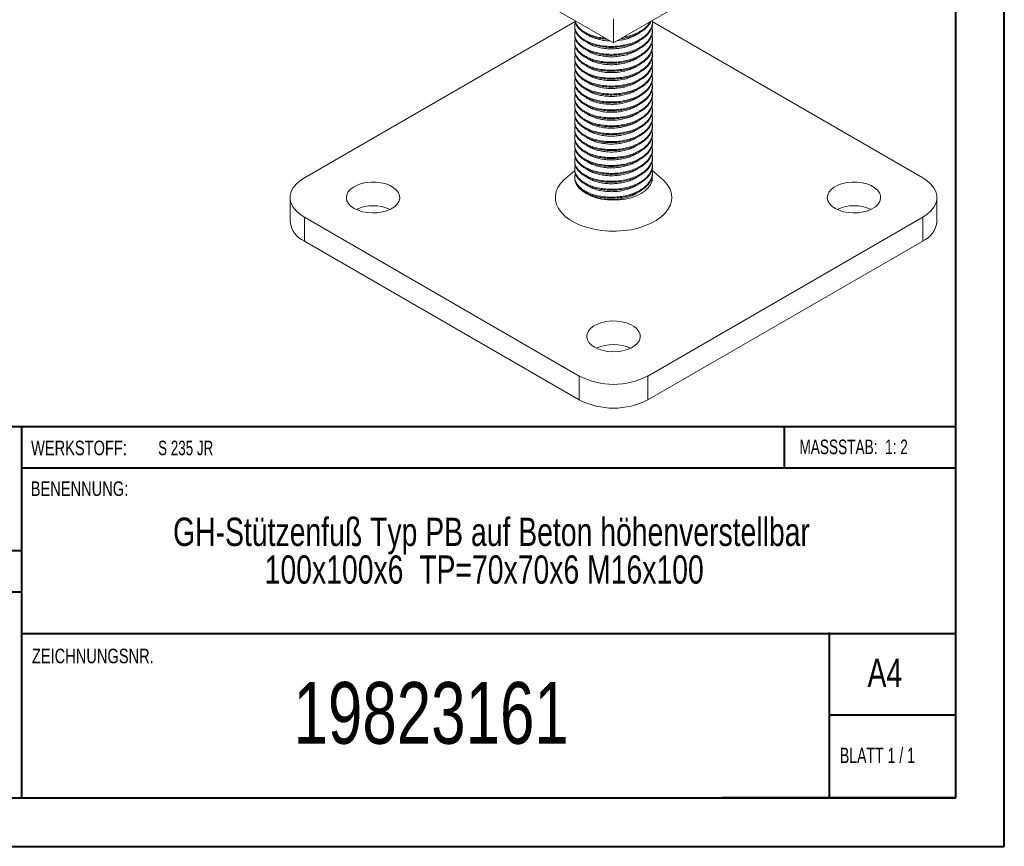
# Model space of a CAD drawing. Header units: millimetres. Extents: x 0 to 210, y 0 to 297.
# Tile 2 of 18: x 109 to 210, y 0 to 85. Entities that reach past the tile are written whole.
import ezdxf

# ---------------------------------------------------------------- set-up
doc = ezdxf.new("R2010")
doc.units = ezdxf.units.MM
doc.styles.add('SLDTEXTSTYLE0', font='TXT', dxfattribs={"width": 0.75})
doc.styles.add('SLDTEXTSTYLE1', font='TXT', dxfattribs={"width": 0.681818})
doc.styles.add('SLDTEXTSTYLE2', font='TXT', dxfattribs={"width": 0.7})
doc.styles.add('SLDTEXTSTYLE3', font='TXT', dxfattribs={"width": 0.6875})

# ---------------------------------------------------------------- blocks, each defined once
blk = doc.blocks.new('SW_NOTE_1')
at = {"color": 0, "linetype": 'Continuous', "lineweight": 0, "char_height": 2.9104, "attachment_point": 2, "style": 'SLDTEXTSTYLE0'}
for s, insert in [('GH-Stützenfuß Typ PB auf Beton höhenverstellbar', (45.34, 3.75)), ('100x100x6  TP=70x70x6 M16x100', (44.59, -0.13))]:
    blk.add_mtext(s, dxfattribs=dict(at, insert=insert))

msp = doc.modelspace()

# ---------------------------------------------------------------- linework, layer by layer
at = {"color": 7, "linetype": 'Continuous', "lineweight": 40}
for p, q in [((210.08, 0.21), (210.08, 297.21)), ((205.08, 5.21), (205.08, 292.21)), ((205.08, 43.37), (10.11, 43.37)), ((108.91, 43.37), (108.91, 5.12)), ((187.47, 39.12), (187.47, 43.37)), ((205.08, 39.12), (108.91, 39.12)), ((108.91, 30.62), (10.11, 30.62)), ((108.91, 26.37), (10.11, 26.37)), ((108.91, 22.12), (205.08, 22.12)), ((192.08, 5.21), (192.08, 22.21)), ((205.08, 13.71), (192.08, 13.71)), ((10.08, 5.21), (205.08, 5.21)), ((205.08, 5.21), (180.99, 5.21)), ((0.08, 0.21), (210.08, 0.21))]:
    msp.add_line(p, q, dxfattribs=at)
at = {"color": 7, "linetype": 'Continuous', "lineweight": 15}
for p, q in [((145.11, 97.19), (169.86, 82.9)), ((169.86, 82.9), (194.61, 97.19)), ((169.86, 85.35), (169.86, 82.9)), ((165.9, 85.1), (138.04, 69.02)), ((165.86, 84.64), (165.86, 84.53)), ((201.68, 69.02), (173.85, 85.08)), ((173.86, 84.94), (173.86, 85.04)), ((173.86, 84.13), (173.86, 84.23)), ((165.86, 83.82), (165.86, 83.72)), ((173.86, 83.31), (173.86, 83.41)), ((165.86, 83), (165.86, 82.9)), ((165.86, 82.19), (165.86, 82.08)), ((173.86, 82.49), (173.86, 82.6)), ((165.86, 81.37), (165.86, 81.27)), ((173.86, 81.68), (173.86, 81.78)), ((165.86, 80.55), (165.86, 80.45)), ((173.86, 80.86), (173.86, 80.96)), ((173.86, 80.04), (173.86, 80.15)), ((165.86, 79.74), (165.86, 79.64)), ((173.86, 79.23), (173.86, 79.33)), ((165.86, 78.92), (165.86, 78.82)), ((165.86, 78.1), (165.86, 78)), ((173.86, 78.41), (173.86, 78.51)), ((165.86, 77.29), (165.86, 77.19)), ((173.86, 77.59), (173.86, 77.7)), ((165.86, 76.47), (165.86, 76.37)), ((173.86, 76.78), (173.86, 76.88)), ((173.86, 75.96), (173.86, 76.06)), ((165.86, 75.65), (165.86, 75.55)), ((173.86, 75.14), (173.86, 75.25)), ((165.86, 74.84), (165.86, 74.74)), ((165.86, 74.02), (165.86, 73.92)), ((173.86, 74.33), (173.86, 74.43)), ((165.86, 73.21), (165.86, 73.1)), ((173.86, 73.51), (173.86, 73.61)), ((165.86, 72.39), (165.86, 72.29)), ((173.86, 72.69), (173.86, 72.8)), ((173.86, 71.88), (173.86, 71.98)), ((165.86, 71.57), (165.86, 71.47)), ((173.86, 71.06), (173.86, 71.16)), ((165.86, 70.76), (165.86, 70.65)), ((165.86, 69.94), (165.86, 69.84)), ((173.86, 70.25), (173.86, 70.35)), ((165.87, 69.75), (164.91, 68.94)), ((165.86, 69.12), (165.86, 69.02)), ((173.86, 68.71), (173.81, 69.09)), ((174.81, 68.94), (173.83, 69.76)), ((173.86, 69.43), (173.86, 69.53)), ((136.58, 66.98), (136.58, 64.53)), ((203.14, 64.53), (203.14, 66.98)), ((138.04, 64.94), (166.32, 48.61)), ((138.04, 64.94), (138.04, 62.49)), ((173.4, 48.61), (201.68, 64.94)), ((201.68, 62.49), (201.68, 64.94)), ((138.04, 62.49), (166.32, 46.16)), ((173.4, 46.16), (201.68, 62.49)), ((166.32, 46.16), (166.32, 48.61)), ((173.4, 48.61), (173.4, 46.16))]:
    msp.add_line(p, q, dxfattribs=at)
at = {"color": 7, "linetype": 'Continuous', "lineweight": 15, "flags": 128}
for points in [[(138.04, 69.02), (137.57, 68.71), (137.19, 68.36), (136.89, 67.99), (136.69, 67.59), (136.59, 67.19), (136.59, 66.77), (136.69, 66.37), (136.89, 65.97), (137.19, 65.6), (137.57, 65.25), (138.04, 64.94)], [(174.81, 68.94), (175.04, 68.73), (175.38, 68.33), (175.64, 67.91), (175.8, 67.48), (175.86, 67.03), (175.82, 66.59), (175.69, 66.15), (175.46, 65.73), (175.13, 65.33), (174.72, 64.95), (174.24, 64.61), (173.68, 64.31), (173.05, 64.05), (172.38, 63.83), (171.66, 63.67), (170.91, 63.57), (170.15, 63.52), (169.38, 63.53), (168.62, 63.59), (167.88, 63.71), (167.17, 63.88), (166.51, 64.11), (165.9, 64.38), (165.35, 64.69), (164.88, 65.04), (164.5, 65.43), (164.2, 65.84), (163.99, 66.26), (163.88, 66.7), (163.87, 67.15), (163.95, 67.59), (164.14, 68.02), (164.41, 68.43), (164.78, 68.82), (164.91, 68.94)], [(165.86, 69.02), (165.91, 69.38), (165.92, 69.41)], [(173.86, 69.02), (173.81, 68.66), (173.66, 68.31), (173.42, 67.97), (173.1, 67.66), (172.69, 67.39), (172.21, 67.15), (171.68, 66.96), (171.1, 66.82), (170.49, 66.74), (169.86, 66.71), (169.23, 66.74), (168.62, 66.82), (168.04, 66.96), (167.51, 67.15), (167.03, 67.39), (166.62, 67.66), (166.3, 67.97), (166.06, 68.31), (165.91, 68.66), (165.89, 68.74)], [(201.68, 64.94), (202.15, 65.25), (202.53, 65.6), (202.83, 65.97), (203.03, 66.37), (203.13, 66.77), (203.13, 67.19), (203.03, 67.59), (202.83, 67.99), (202.53, 68.36), (202.15, 68.71), (201.68, 69.02)], [(143.17, 65.86), (143.57, 65.66), (144.03, 65.52), (144.53, 65.43), (145.05, 65.39), (145.57, 65.41), (146.07, 65.49), (146.54, 65.62), (146.96, 65.8), (147.31, 66.03), (147.58, 66.29), (147.77, 66.57), (147.85, 66.87), (147.84, 67.17), (147.73, 67.46), (147.52, 67.74), (147.23, 67.99), (146.86, 68.2), (146.43, 68.37), (145.95, 68.49), (145.44, 68.56), (144.91, 68.56), (144.4, 68.51), (143.91, 68.41), (143.46, 68.25), (143.08, 68.05), (142.76, 67.81), (142.53, 67.53), (142.4, 67.24), (142.36, 66.94), (142.42, 66.64), (142.58, 66.35), (142.83, 66.09), (143.17, 65.86)], [(192.66, 65.86), (193.07, 65.66), (193.53, 65.52), (194.02, 65.43), (194.54, 65.39), (195.06, 65.41), (195.57, 65.49), (196.04, 65.62), (196.46, 65.8), (196.81, 66.03), (197.08, 66.29), (197.26, 66.57), (197.35, 66.87), (197.34, 67.17), (197.23, 67.46), (197.02, 67.74), (196.73, 67.99), (196.36, 68.2), (195.93, 68.37), (195.45, 68.49), (194.93, 68.56), (194.41, 68.56), (193.9, 68.51), (193.41, 68.41), (192.96, 68.25), (192.57, 68.05), (192.26, 67.81), (192.03, 67.53), (191.9, 67.24), (191.86, 66.94), (191.92, 66.64), (192.08, 66.35), (192.33, 66.09), (192.66, 65.86)], [(167.91, 51.57), (168.32, 51.38), (168.78, 51.23), (169.27, 51.14), (169.79, 51.1), (170.32, 51.13), (170.82, 51.2), (171.29, 51.34), (171.71, 51.52), (172.06, 51.74), (172.33, 52), (172.52, 52.28), (172.6, 52.58), (172.59, 52.88), (172.48, 53.18), (172.27, 53.45), (171.98, 53.7), (171.61, 53.92), (171.18, 54.09), (170.7, 54.2), (170.19, 54.27), (169.66, 54.28), (169.15, 54.23), (168.66, 54.12), (168.21, 53.96), (167.82, 53.76), (167.51, 53.52), (167.28, 53.25), (167.15, 52.96), (167.11, 52.65), (167.17, 52.35), (167.33, 52.07), (167.58, 51.8), (167.91, 51.57)]]:
    msp.add_lwpolyline(points, dxfattribs=at)
at = {"color": 7, "linetype": 'Continuous', "lineweight": 15}
for centre, radius, start, end in [((145.11, 61.8), 4.33, 66.1549, 113.8451), ((194.61, 61.8), 4.33, 66.1549, 113.8451), ((139.06, 64.76), 2.49, 185.3883, 245.9319), ((200.66, 64.76), 2.49, 294.0681, 354.6117), ((169.86, 47.51), 4.33, 66.1549, 113.8451), ((169.86, 55.4), 7.65, 242.4914, 297.5086), ((169.86, 52.95), 7.65, 242.4914, 297.5086)]:
    msp.add_arc(centre, radius, start, end, dxfattribs=at)
for points, knots in [([(165.92, 84.99), (165.89, 84.88), (165.84, 84.65), (165.89, 84.29), (166.06, 83.93), (166.33, 83.59), (166.66, 83.32), (167.06, 83.08), (167.52, 82.87), (168.09, 82.7), (168.71, 82.58), (169.36, 82.52), (170.03, 82.53), (170.7, 82.6), (171.35, 82.74), (171.96, 82.93), (172.51, 83.19), (172.97, 83.49), (173.36, 83.84), (173.64, 84.21), (173.81, 84.61), (173.88, 84.95), (173.85, 85.14), (173.84, 85.2)], [0, 0, 0, 0, 0.046224, 0.095618, 0.146445, 0.195842, 0.246671, 0.281556, 0.329918, 0.379621, 0.427982, 0.477685, 0.52708, 0.577907, 0.627302, 0.678129, 0.727525, 0.778354, 0.827748, 0.878575, 0.927972, 0.978802, 1, 1, 1, 1]), ([(165.88, 85.2), (165.89, 85.13), (165.91, 84.95), (166.06, 84.65), (166.33, 84.31), (166.66, 84.03), (167.06, 83.79), (167.52, 83.59), (168.09, 83.42), (168.67, 83.3), (169.06, 83.27), (169.25, 83.26)], [0, 0, 0, 0, 0.066236, 0.193395, 0.316977, 0.444143, 0.531418, 0.652409, 0.776757, 0.897748, 1, 1, 1, 1]), ([(165.9, 85.19), (165.9, 85.16), (165.92, 85.01), (166.06, 84.75), (166.33, 84.41), (166.66, 84.13), (167.06, 83.89), (167.52, 83.69), (168.09, 83.52), (168.6, 83.41), (168.93, 83.39), (169.04, 83.38)], [0, 0, 0, 0, 0.030587, 0.168457, 0.302449, 0.440326, 0.534953, 0.666136, 0.800958, 0.93214, 1, 1, 1, 1]), ([(170.56, 83.31), (170.61, 83.32), (170.88, 83.34), (171.35, 83.45), (171.96, 83.65), (172.5, 83.9), (172.98, 84.2), (173.35, 84.55), (173.6, 84.86), (173.68, 85.06), (173.71, 85.13)], [0, 0, 0, 0, 0.031311, 0.178632, 0.330224, 0.477548, 0.629144, 0.776464, 0.928055, 1, 1, 1, 1]), ([(165.92, 84.17), (165.89, 84.06), (165.84, 83.83), (165.89, 83.47), (166.06, 83.11), (166.33, 82.78), (166.66, 82.5), (167.06, 82.26), (167.52, 82.06), (168.09, 81.88), (168.71, 81.76), (169.36, 81.71), (170.03, 81.71), (170.7, 81.78), (171.35, 81.92), (171.96, 82.12), (172.51, 82.37), (172.97, 82.67), (173.36, 83.02), (173.64, 83.4), (173.81, 83.8), (173.88, 84.2), (173.83, 84.47), (173.81, 84.6)], [0, 0, 0, 0, 0.045014, 0.093115, 0.142612, 0.190716, 0.240215, 0.274186, 0.321282, 0.369684, 0.416779, 0.465182, 0.513283, 0.56278, 0.610882, 0.660379, 0.708482, 0.75798, 0.806082, 0.855578, 0.903682, 0.953181, 1, 1, 1, 1]), ([(165.86, 84.53), (165.87, 84.42), (165.89, 84.18), (166.06, 83.83), (166.33, 83.49), (166.66, 83.22), (167.06, 82.98), (167.52, 82.77), (168.09, 82.6), (168.71, 82.48), (169.36, 82.42), (170.03, 82.43), (170.7, 82.5), (171.35, 82.63), (171.96, 82.83), (172.51, 83.09), (172.97, 83.39), (173.36, 83.73), (173.64, 84.11), (173.81, 84.51), (173.88, 84.79), (173.86, 84.94), (173.86, 84.94)], [0, 0, 0, 0, 0.0506392, 0.1051405, 0.1581087, 0.2126132, 0.2500201, 0.3018779, 0.3551742, 0.407032, 0.4603284, 0.5132944, 0.5677963, 0.6207621, 0.6752639, 0.728231, 0.7827344, 0.8357, 0.8902015, 0.9431695, 0.9976737, 1, 1, 1, 1]), ([(165.86, 83.72), (165.87, 83.6), (165.89, 83.36), (166.06, 83.01), (166.33, 82.67), (166.66, 82.4), (167.06, 82.16), (167.52, 81.96), (168.09, 81.78), (168.71, 81.66), (169.36, 81.6), (170.03, 81.61), (170.7, 81.68), (171.35, 81.82), (171.96, 82.01), (172.51, 82.27), (172.97, 82.57), (173.36, 82.92), (173.64, 83.29), (173.81, 83.7), (173.88, 83.98), (173.86, 84.12), (173.86, 84.13)], [0, 0, 0, 0, 0.050639, 0.105141, 0.158109, 0.212613, 0.25002, 0.301878, 0.355174, 0.407032, 0.460328, 0.513294, 0.567796, 0.620762, 0.675264, 0.728231, 0.782734, 0.8357, 0.890202, 0.943169, 0.997674, 1, 1, 1, 1]), ([(170.8, 83.45), (170.98, 83.48), (171.39, 83.56), (171.96, 83.75), (172.5, 84), (172.98, 84.31), (173.35, 84.65), (173.58, 84.92), (173.64, 85.07), (173.65, 85.09)], [0, 0, 0, 0, 0.139269, 0.308718, 0.473395, 0.642849, 0.807521, 0.976969, 1, 1, 1, 1]), ([(165.92, 83.36), (165.89, 83.24), (165.84, 83.01), (165.89, 82.65), (166.06, 82.3), (166.33, 81.96), (166.66, 81.69), (167.06, 81.45), (167.52, 81.24), (168.09, 81.07), (168.71, 80.95), (169.36, 80.89), (170.03, 80.9), (170.7, 80.97), (171.35, 81.1), (171.96, 81.3), (172.51, 81.56), (172.97, 81.86), (173.36, 82.2), (173.64, 82.58), (173.81, 82.98), (173.88, 83.39), (173.83, 83.66), (173.81, 83.79)], [0, 0, 0, 0, 0.045014, 0.093115, 0.142612, 0.190716, 0.240215, 0.274186, 0.321282, 0.369684, 0.416779, 0.465182, 0.513283, 0.56278, 0.610882, 0.660379, 0.708482, 0.75798, 0.806082, 0.855578, 0.903682, 0.953181, 1, 1, 1, 1]), ([(165.86, 82.9), (165.87, 82.79), (165.89, 82.55), (166.06, 82.2), (166.33, 81.86), (166.66, 81.58), (167.06, 81.34), (167.52, 81.14), (168.09, 80.96), (168.71, 80.85), (169.36, 80.79), (170.03, 80.79), (170.7, 80.86), (171.35, 81), (171.96, 81.2), (172.51, 81.45), (172.97, 81.75), (173.36, 82.1), (173.64, 82.48), (173.81, 82.88), (173.88, 83.16), (173.86, 83.3), (173.86, 83.31)], [0, 0, 0, 0, 0.0506392, 0.1051405, 0.1581087, 0.2126132, 0.2500201, 0.3018779, 0.3551742, 0.407032, 0.4603284, 0.5132944, 0.5677963, 0.6207621, 0.6752639, 0.728231, 0.7827344, 0.8357, 0.8902015, 0.9431695, 0.9976737, 1, 1, 1, 1]), ([(169.52, 83.1), (169.38, 83.11), (169.05, 83.11), (168.55, 83.19), (168.03, 83.32), (167.56, 83.5), (167.24, 83.67), (167.1, 83.78), (167.07, 83.8)], [0, 0, 0, 0, 0.14178, 0.33922, 0.542387, 0.739822, 0.942982, 1, 1, 1, 1]), ([(172.44, 83.89), (172.4, 83.86), (172.25, 83.73), (171.89, 83.55), (171.4, 83.35), (170.85, 83.21), (170.46, 83.14), (170.25, 83.13), (170.25, 83.13)], [0, 0, 0, 0, 0.071361, 0.298238, 0.531694, 0.758568, 0.992022, 1, 1, 1, 1]), ([(165.92, 82.54), (165.89, 82.43), (165.84, 82.2), (165.89, 81.84), (166.06, 81.48), (166.33, 81.14), (166.66, 80.87), (167.06, 80.63), (167.52, 80.42), (168.09, 80.25), (168.71, 80.13), (169.36, 80.07), (170.03, 80.08), (170.7, 80.15), (171.35, 80.29), (171.96, 80.48), (172.51, 80.74), (172.97, 81.04), (173.36, 81.39), (173.64, 81.76), (173.81, 82.16), (173.88, 82.57), (173.83, 82.84), (173.81, 82.97)], [0, 0, 0, 0, 0.045014, 0.093115, 0.142612, 0.190716, 0.240215, 0.274186, 0.321282, 0.369684, 0.416779, 0.465182, 0.513283, 0.56278, 0.610882, 0.660379, 0.708482, 0.75798, 0.806082, 0.855578, 0.903682, 0.953181, 1, 1, 1, 1]), ([(165.92, 81.72), (165.89, 81.61), (165.84, 81.38), (165.89, 81.02), (166.06, 80.66), (166.33, 80.33), (166.66, 80.05), (167.06, 79.81), (167.52, 79.61), (168.09, 79.43), (168.71, 79.31), (169.36, 79.26), (170.03, 79.26), (170.7, 79.33), (171.35, 79.47), (171.96, 79.67), (172.51, 79.92), (172.97, 80.22), (173.36, 80.57), (173.64, 80.95), (173.81, 81.35), (173.88, 81.75), (173.83, 82.02), (173.81, 82.15)], [0, 0, 0, 0, 0.045014, 0.093115, 0.142612, 0.190716, 0.240215, 0.274186, 0.321282, 0.369684, 0.416779, 0.465182, 0.513283, 0.56278, 0.610882, 0.660379, 0.708482, 0.75798, 0.806082, 0.855578, 0.903682, 0.953181, 1, 1, 1, 1]), ([(165.86, 82.09), (165.87, 81.97), (165.89, 81.73), (166.06, 81.38), (166.33, 81.04), (166.66, 80.77), (167.06, 80.53), (167.52, 80.32), (168.09, 80.15), (168.71, 80.03), (169.36, 79.97), (170.03, 79.98), (170.7, 80.05), (171.35, 80.18), (171.96, 80.38), (172.51, 80.64), (172.97, 80.94), (173.36, 81.28), (173.64, 81.66), (173.81, 82.06), (173.88, 82.34), (173.86, 82.49), (173.86, 82.49)], [0, 0, 0, 0, 0.050639, 0.105141, 0.158109, 0.212613, 0.25002, 0.301878, 0.355174, 0.407032, 0.460328, 0.513294, 0.567796, 0.620762, 0.675264, 0.728231, 0.782734, 0.8357, 0.890202, 0.943169, 0.997674, 1, 1, 1, 1]), ([(172.47, 82.27), (172.35, 82.18), (172.09, 82.01), (171.61, 81.8), (171.08, 81.63), (170.52, 81.52), (169.93, 81.46), (169.35, 81.46), (168.78, 81.52), (168.24, 81.63), (167.74, 81.79), (167.35, 81.97), (167.15, 82.11), (167.07, 82.17)], [0, 0, 0, 0, 0.088696, 0.183833, 0.276284, 0.371416, 0.463869, 0.559004, 0.651455, 0.746588, 0.839039, 0.934171, 1, 1, 1, 1]), ([(172.46, 83.08), (172.45, 83.07), (172.31, 82.96), (171.99, 82.79), (171.5, 82.57), (170.97, 82.42), (170.39, 82.32), (169.81, 82.27), (169.23, 82.28), (168.66, 82.35), (168.13, 82.47), (167.65, 82.64), (167.29, 82.82), (167.13, 82.94), (167.08, 82.98)], [0, 0, 0, 0, 0.012072, 0.107628, 0.200486, 0.296037, 0.388901, 0.484458, 0.577316, 0.672866, 0.76573, 0.861287, 0.954145, 1, 1, 1, 1]), ([(165.92, 80.91), (165.89, 80.8), (165.84, 80.56), (165.89, 80.2), (166.06, 79.85), (166.33, 79.51), (166.66, 79.24), (167.06, 79), (167.52, 78.79), (168.09, 78.62), (168.71, 78.5), (169.36, 78.44), (170.03, 78.45), (170.7, 78.52), (171.35, 78.65), (171.96, 78.85), (172.51, 79.11), (172.97, 79.41), (173.36, 79.75), (173.64, 80.13), (173.81, 80.53), (173.88, 80.94), (173.83, 81.21), (173.81, 81.34)], [0, 0, 0, 0, 0.045014, 0.093115, 0.142612, 0.190716, 0.240215, 0.274186, 0.321282, 0.369684, 0.416779, 0.465182, 0.513283, 0.56278, 0.610882, 0.660379, 0.708482, 0.75798, 0.806082, 0.855578, 0.903682, 0.953181, 1, 1, 1, 1]), ([(165.86, 81.27), (165.87, 81.15), (165.89, 80.91), (166.06, 80.56), (166.33, 80.22), (166.66, 79.95), (167.06, 79.71), (167.52, 79.51), (168.09, 79.33), (168.71, 79.21), (169.36, 79.15), (170.03, 79.16), (170.7, 79.23), (171.35, 79.37), (171.96, 79.57), (172.51, 79.82), (172.97, 80.12), (173.36, 80.47), (173.64, 80.84), (173.81, 81.25), (173.88, 81.53), (173.86, 81.67), (173.86, 81.68)], [0, 0, 0, 0, 0.050639, 0.105141, 0.158109, 0.212613, 0.25002, 0.301878, 0.355174, 0.407032, 0.460328, 0.513294, 0.567796, 0.620762, 0.675264, 0.728231, 0.782734, 0.8357, 0.890202, 0.943169, 0.997674, 1, 1, 1, 1]), ([(172.44, 81.44), (172.35, 81.37), (172.14, 81.22), (171.71, 81.02), (171.2, 80.85), (170.63, 80.72), (170.06, 80.65), (169.47, 80.64), (168.9, 80.68), (168.35, 80.78), (167.84, 80.93), (167.4, 81.13), (167.16, 81.29), (167.04, 81.37)], [0, 0, 0, 0, 0.063768, 0.156324, 0.251563, 0.344121, 0.439364, 0.531919, 0.627157, 0.719718, 0.814962, 0.907517, 1, 1, 1, 1]), ([(165.92, 80.09), (165.89, 79.98), (165.84, 79.75), (165.89, 79.39), (166.06, 79.03), (166.33, 78.69), (166.66, 78.42), (167.06, 78.18), (167.52, 77.97), (168.09, 77.8), (168.71, 77.68), (169.36, 77.62), (170.03, 77.63), (170.7, 77.7), (171.35, 77.84), (171.96, 78.03), (172.51, 78.29), (172.97, 78.59), (173.36, 78.94), (173.64, 79.31), (173.81, 79.71), (173.88, 80.12), (173.83, 80.39), (173.81, 80.52)], [0, 0, 0, 0, 0.045014, 0.093115, 0.142612, 0.190716, 0.240215, 0.274186, 0.321282, 0.369684, 0.416779, 0.465182, 0.513283, 0.56278, 0.610882, 0.660379, 0.708482, 0.75798, 0.806082, 0.855578, 0.903682, 0.953181, 1, 1, 1, 1]), ([(165.86, 80.45), (165.87, 80.34), (165.89, 80.1), (166.06, 79.75), (166.33, 79.41), (166.66, 79.13), (167.06, 78.89), (167.52, 78.69), (168.09, 78.51), (168.71, 78.4), (169.36, 78.34), (170.03, 78.34), (170.7, 78.41), (171.35, 78.55), (171.96, 78.75), (172.51, 79), (172.97, 79.3), (173.36, 79.65), (173.64, 80.03), (173.81, 80.43), (173.88, 80.71), (173.86, 80.85), (173.86, 80.86)], [0, 0, 0, 0, 0.050639, 0.105141, 0.158109, 0.212613, 0.25002, 0.301878, 0.355174, 0.407032, 0.460328, 0.513294, 0.567796, 0.620762, 0.675264, 0.728231, 0.782734, 0.8357, 0.890202, 0.943169, 0.997674, 1, 1, 1, 1]), ([(172.44, 80.62), (172.38, 80.58), (172.2, 80.44), (171.82, 80.25), (171.31, 80.06), (170.76, 79.93), (170.18, 79.84), (169.59, 79.82), (169.01, 79.85), (168.46, 79.94), (167.94, 80.08), (167.49, 80.27), (167.19, 80.43), (167.07, 80.53), (167.06, 80.54)], [0, 0, 0, 0, 0.042485, 0.138101, 0.231017, 0.326627, 0.419548, 0.515164, 0.60808, 0.70369, 0.79661, 0.892224, 0.98514, 1, 1, 1, 1]), ([(165.92, 79.27), (165.89, 79.16), (165.84, 78.93), (165.89, 78.57), (166.06, 78.22), (166.33, 77.88), (166.66, 77.6), (167.06, 77.36), (167.52, 77.16), (168.09, 76.98), (168.71, 76.86), (169.36, 76.81), (170.03, 76.81), (170.7, 76.88), (171.35, 77.02), (171.96, 77.22), (172.51, 77.47), (172.97, 77.77), (173.36, 78.12), (173.64, 78.5), (173.81, 78.9), (173.88, 79.3), (173.83, 79.57), (173.81, 79.71)], [0, 0, 0, 0, 0.045014, 0.093115, 0.142612, 0.190716, 0.240215, 0.274186, 0.321282, 0.369684, 0.416779, 0.465182, 0.513283, 0.56278, 0.610882, 0.660379, 0.708482, 0.75798, 0.806082, 0.855578, 0.903682, 0.953181, 1, 1, 1, 1]), ([(165.86, 79.64), (165.87, 79.52), (165.89, 79.28), (166.06, 78.93), (166.33, 78.59), (166.66, 78.32), (167.06, 78.08), (167.52, 77.87), (168.09, 77.7), (168.71, 77.58), (169.36, 77.52), (170.03, 77.53), (170.7, 77.6), (171.35, 77.74), (171.96, 77.93), (172.51, 78.19), (172.97, 78.49), (173.36, 78.83), (173.64, 79.21), (173.81, 79.61), (173.88, 79.89), (173.86, 80.04), (173.86, 80.04)], [0, 0, 0, 0, 0.0506392, 0.1051405, 0.1581087, 0.2126132, 0.2500201, 0.3018779, 0.3551742, 0.407032, 0.4603284, 0.5132944, 0.5677963, 0.6207621, 0.6752639, 0.728231, 0.7827344, 0.8357, 0.8902015, 0.9431695, 0.9976737, 1, 1, 1, 1]), ([(165.86, 78.82), (165.87, 78.7), (165.89, 78.46), (166.06, 78.11), (166.33, 77.77), (166.66, 77.5), (167.06, 77.26), (167.52, 77.06), (168.09, 76.88), (168.71, 76.76), (169.36, 76.71), (170.03, 76.71), (170.7, 76.78), (171.35, 76.92), (171.96, 77.12), (172.51, 77.37), (172.97, 77.67), (173.36, 78.02), (173.64, 78.39), (173.81, 78.8), (173.88, 79.08), (173.86, 79.22), (173.86, 79.23)], [0, 0, 0, 0, 0.050639, 0.105141, 0.158109, 0.212613, 0.25002, 0.301878, 0.355174, 0.407032, 0.460328, 0.513294, 0.567796, 0.620762, 0.675264, 0.728231, 0.782734, 0.8357, 0.890202, 0.943169, 0.997674, 1, 1, 1, 1]), ([(172.44, 79.8), (172.41, 79.78), (172.26, 79.66), (171.91, 79.48), (171.42, 79.28), (170.87, 79.13), (170.3, 79.04), (169.71, 79), (169.13, 79.02), (168.57, 79.1), (168.05, 79.23), (167.58, 79.41), (167.25, 79.58), (167.11, 79.69), (167.07, 79.72)], [0, 0, 0, 0, 0.025646, 0.118674, 0.214401, 0.307428, 0.403153, 0.496181, 0.591907, 0.684936, 0.780663, 0.873691, 0.969416, 1, 1, 1, 1]), ([(165.92, 78.46), (165.89, 78.35), (165.84, 78.11), (165.89, 77.75), (166.06, 77.4), (166.33, 77.06), (166.66, 76.79), (167.06, 76.55), (167.52, 76.34), (168.09, 76.17), (168.71, 76.05), (169.36, 75.99), (170.03, 76), (170.7, 76.07), (171.35, 76.2), (171.96, 76.4), (172.51, 76.66), (172.97, 76.96), (173.36, 77.3), (173.64, 77.68), (173.81, 78.08), (173.88, 78.49), (173.83, 78.76), (173.81, 78.89)], [0, 0, 0, 0, 0.045014, 0.093115, 0.142612, 0.190716, 0.240215, 0.274186, 0.321282, 0.369684, 0.416779, 0.465182, 0.513283, 0.56278, 0.610882, 0.660379, 0.708482, 0.75798, 0.806082, 0.855578, 0.903682, 0.953181, 1, 1, 1, 1]), ([(165.92, 77.64), (165.89, 77.53), (165.84, 77.3), (165.89, 76.94), (166.06, 76.58), (166.33, 76.24), (166.66, 75.97), (167.06, 75.73), (167.52, 75.53), (168.09, 75.35), (168.71, 75.23), (169.36, 75.17), (170.03, 75.18), (170.7, 75.25), (171.35, 75.39), (171.96, 75.58), (172.51, 75.84), (172.97, 76.14), (173.36, 76.49), (173.64, 76.86), (173.81, 77.26), (173.88, 77.67), (173.83, 77.94), (173.81, 78.07)], [0, 0, 0, 0, 0.045014, 0.093115, 0.142612, 0.190716, 0.240215, 0.274186, 0.321282, 0.369684, 0.416779, 0.465182, 0.513283, 0.56278, 0.610882, 0.660379, 0.708482, 0.75798, 0.806082, 0.855578, 0.903682, 0.953181, 1, 1, 1, 1]), ([(165.86, 78), (165.87, 77.89), (165.89, 77.65), (166.06, 77.3), (166.33, 76.96), (166.66, 76.68), (167.06, 76.44), (167.52, 76.24), (168.09, 76.07), (168.71, 75.95), (169.36, 75.89), (170.03, 75.89), (170.7, 75.97), (171.35, 76.1), (171.96, 76.3), (172.51, 76.55), (172.97, 76.85), (173.36, 77.2), (173.64, 77.58), (173.81, 77.98), (173.88, 78.26), (173.86, 78.4), (173.86, 78.41)], [0, 0, 0, 0, 0.050639, 0.105141, 0.158109, 0.212613, 0.25002, 0.301878, 0.355174, 0.407032, 0.460328, 0.513294, 0.567796, 0.620762, 0.675264, 0.728231, 0.782734, 0.8357, 0.890202, 0.943169, 0.997674, 1, 1, 1, 1]), ([(172.46, 78.18), (172.35, 78.1), (172.1, 77.93), (171.63, 77.73), (171.1, 77.55), (170.54, 77.44), (169.96, 77.38), (169.38, 77.38), (168.8, 77.43), (168.26, 77.54), (167.77, 77.7), (167.36, 77.88), (167.15, 78.03), (167.06, 78.09)], [0, 0, 0, 0, 0.08268, 0.177918, 0.270466, 0.365699, 0.45825, 0.553486, 0.646035, 0.741268, 0.833816, 0.929049, 1, 1, 1, 1]), ([(172.47, 79), (172.45, 78.99), (172.33, 78.88), (172.01, 78.71), (171.53, 78.5), (170.99, 78.34), (170.42, 78.24), (169.84, 78.19), (169.25, 78.2), (168.69, 78.26), (168.15, 78.38), (167.67, 78.55), (167.31, 78.73), (167.14, 78.86), (167.08, 78.9)], [0, 0, 0, 0, 0.008779, 0.104246, 0.197017, 0.292479, 0.385257, 0.480726, 0.573497, 0.668959, 0.761736, 0.857205, 0.949977, 1, 1, 1, 1]), ([(165.92, 76.82), (165.89, 76.71), (165.84, 76.48), (165.89, 76.12), (166.06, 75.77), (166.33, 75.43), (166.66, 75.15), (167.06, 74.91), (167.52, 74.71), (168.09, 74.53), (168.71, 74.42), (169.36, 74.36), (170.03, 74.36), (170.7, 74.43), (171.35, 74.57), (171.96, 74.77), (172.51, 75.02), (172.97, 75.32), (173.36, 75.67), (173.64, 76.05), (173.81, 76.45), (173.88, 76.85), (173.83, 77.12), (173.81, 77.26)], [0, 0, 0, 0, 0.045014, 0.093115, 0.142612, 0.190716, 0.240215, 0.274186, 0.321282, 0.369684, 0.416779, 0.465182, 0.513283, 0.56278, 0.610882, 0.660379, 0.708482, 0.75798, 0.806082, 0.855578, 0.903682, 0.953181, 1, 1, 1, 1]), ([(165.86, 77.19), (165.87, 77.07), (165.89, 76.83), (166.06, 76.48), (166.33, 76.14), (166.66, 75.87), (167.06, 75.63), (167.52, 75.42), (168.09, 75.25), (168.71, 75.13), (169.36, 75.07), (170.03, 75.08), (170.7, 75.15), (171.35, 75.29), (171.96, 75.48), (172.51, 75.74), (172.97, 76.04), (173.36, 76.39), (173.64, 76.76), (173.81, 77.16), (173.88, 77.44), (173.86, 77.59), (173.86, 77.59)], [0, 0, 0, 0, 0.050639, 0.105141, 0.158109, 0.212613, 0.25002, 0.301878, 0.355174, 0.407032, 0.460328, 0.513294, 0.567796, 0.620762, 0.675264, 0.728231, 0.782734, 0.8357, 0.890202, 0.943169, 0.997674, 1, 1, 1, 1]), ([(172.44, 77.35), (172.36, 77.29), (172.15, 77.15), (171.73, 76.95), (171.22, 76.77), (170.66, 76.64), (170.08, 76.57), (169.49, 76.56), (168.92, 76.6), (168.37, 76.69), (167.86, 76.84), (167.42, 77.04), (167.14, 77.19), (167.04, 77.28), (167.04, 77.28)], [0, 0, 0, 0, 0.05903, 0.151603, 0.24686, 0.339436, 0.434697, 0.527269, 0.622526, 0.715104, 0.810367, 0.902939, 0.998196, 1, 1, 1, 1]), ([(165.92, 76.01), (165.89, 75.9), (165.84, 75.66), (165.89, 75.3), (166.06, 74.95), (166.33, 74.61), (166.66, 74.34), (167.06, 74.1), (167.52, 73.89), (168.09, 73.72), (168.71, 73.6), (169.36, 73.54), (170.03, 73.55), (170.7, 73.62), (171.35, 73.75), (171.96, 73.95), (172.51, 74.21), (172.97, 74.51), (173.36, 74.85), (173.64, 75.23), (173.81, 75.63), (173.88, 76.04), (173.83, 76.31), (173.81, 76.44)], [0, 0, 0, 0, 0.045014, 0.093115, 0.142612, 0.190716, 0.240215, 0.274186, 0.321282, 0.369684, 0.416779, 0.465182, 0.513283, 0.56278, 0.610882, 0.660379, 0.708482, 0.75798, 0.806082, 0.855578, 0.903682, 0.953181, 1, 1, 1, 1]), ([(165.86, 76.37), (165.87, 76.25), (165.89, 76.01), (166.06, 75.66), (166.33, 75.33), (166.66, 75.05), (167.06, 74.81), (167.52, 74.61), (168.09, 74.43), (168.71, 74.31), (169.36, 74.26), (170.03, 74.26), (170.7, 74.33), (171.35, 74.47), (171.96, 74.67), (172.51, 74.92), (172.97, 75.22), (173.36, 75.57), (173.64, 75.94), (173.81, 76.35), (173.88, 76.63), (173.86, 76.77), (173.86, 76.78)], [0, 0, 0, 0, 0.050639, 0.105141, 0.158109, 0.212613, 0.25002, 0.301878, 0.355174, 0.407032, 0.460328, 0.513294, 0.567796, 0.620762, 0.675264, 0.728231, 0.782734, 0.8357, 0.890202, 0.943169, 0.997674, 1, 1, 1, 1]), ([(172.44, 76.54), (172.39, 76.5), (172.21, 76.36), (171.84, 76.18), (171.33, 75.99), (170.78, 75.85), (170.2, 75.76), (169.62, 75.74), (169.04, 75.77), (168.48, 75.85), (167.96, 75.99), (167.51, 76.18), (167.2, 76.34), (167.08, 76.44), (167.06, 76.46)], [0, 0, 0, 0, 0.038489, 0.134163, 0.227134, 0.3228, 0.415777, 0.51145, 0.604421, 0.700088, 0.793063, 0.888735, 0.981706, 1, 1, 1, 1]), ([(165.92, 75.19), (165.89, 75.08), (165.84, 74.85), (165.89, 74.49), (166.06, 74.13), (166.33, 73.79), (166.66, 73.52), (167.06, 73.28), (167.52, 73.08), (168.09, 72.9), (168.71, 72.78), (169.36, 72.72), (170.03, 72.73), (170.7, 72.8), (171.35, 72.94), (171.96, 73.13), (172.51, 73.39), (172.97, 73.69), (173.36, 74.04), (173.64, 74.41), (173.81, 74.82), (173.88, 75.22), (173.83, 75.49), (173.81, 75.62)], [0, 0, 0, 0, 0.045014, 0.093115, 0.142612, 0.190716, 0.240215, 0.274186, 0.321282, 0.369684, 0.416779, 0.465182, 0.513283, 0.56278, 0.610882, 0.660379, 0.708482, 0.75798, 0.806082, 0.855578, 0.903682, 0.953181, 1, 1, 1, 1]), ([(165.86, 75.55), (165.87, 75.44), (165.89, 75.2), (166.06, 74.85), (166.33, 74.51), (166.66, 74.23), (167.06, 73.99), (167.52, 73.79), (168.09, 73.62), (168.71, 73.5), (169.36, 73.44), (170.03, 73.45), (170.7, 73.52), (171.35, 73.65), (171.96, 73.85), (172.51, 74.1), (172.97, 74.41), (173.36, 74.75), (173.64, 75.13), (173.81, 75.53), (173.88, 75.81), (173.86, 75.95), (173.86, 75.96)], [0, 0, 0, 0, 0.050639, 0.105141, 0.158109, 0.212613, 0.25002, 0.301878, 0.355174, 0.407032, 0.460328, 0.513294, 0.567796, 0.620762, 0.675264, 0.728231, 0.782734, 0.8357, 0.890202, 0.943169, 0.997674, 1, 1, 1, 1]), ([(165.86, 74.74), (165.87, 74.62), (165.89, 74.38), (166.06, 74.03), (166.33, 73.69), (166.66, 73.42), (167.06, 73.18), (167.52, 72.97), (168.09, 72.8), (168.71, 72.68), (169.36, 72.62), (170.03, 72.63), (170.7, 72.7), (171.35, 72.84), (171.96, 73.03), (172.51, 73.29), (172.97, 73.59), (173.36, 73.94), (173.64, 74.31), (173.81, 74.71), (173.88, 74.99), (173.86, 75.14), (173.86, 75.14)], [0, 0, 0, 0, 0.050639, 0.105141, 0.158109, 0.212613, 0.25002, 0.301878, 0.355174, 0.407032, 0.460328, 0.513294, 0.567796, 0.620762, 0.675264, 0.728231, 0.782734, 0.8357, 0.890202, 0.943169, 0.997674, 1, 1, 1, 1]), ([(172.45, 75.72), (172.42, 75.7), (172.27, 75.58), (171.93, 75.41), (171.44, 75.21), (170.9, 75.06), (170.33, 74.96), (169.74, 74.92), (169.16, 74.94), (168.6, 75.01), (168.07, 75.14), (167.6, 75.32), (167.26, 75.49), (167.11, 75.61), (167.07, 75.64)], [0, 0, 0, 0, 0.022108, 0.115111, 0.210812, 0.303813, 0.399511, 0.492513, 0.588212, 0.681215, 0.776915, 0.869916, 0.965615, 1, 1, 1, 1]), ([(165.92, 74.38), (165.89, 74.26), (165.84, 74.03), (165.89, 73.67), (166.06, 73.32), (166.33, 72.98), (166.66, 72.7), (167.06, 72.46), (167.52, 72.26), (168.09, 72.08), (168.71, 71.97), (169.36, 71.91), (170.03, 71.91), (170.7, 71.98), (171.35, 72.12), (171.96, 72.32), (172.51, 72.57), (172.97, 72.87), (173.36, 73.22), (173.64, 73.6), (173.81, 74), (173.88, 74.4), (173.83, 74.67), (173.81, 74.81)], [0, 0, 0, 0, 0.045014, 0.093115, 0.142612, 0.190716, 0.240215, 0.274186, 0.321282, 0.369684, 0.416779, 0.465182, 0.513283, 0.56278, 0.610882, 0.660379, 0.708482, 0.75798, 0.806082, 0.855578, 0.903682, 0.953181, 1, 1, 1, 1]), ([(165.92, 73.56), (165.89, 73.45), (165.84, 73.21), (165.89, 72.85), (166.06, 72.5), (166.33, 72.16), (166.66, 71.89), (167.06, 71.65), (167.52, 71.44), (168.09, 71.27), (168.71, 71.15), (169.36, 71.09), (170.03, 71.1), (170.7, 71.17), (171.35, 71.3), (171.96, 71.5), (172.51, 71.76), (172.97, 72.06), (173.36, 72.4), (173.64, 72.78), (173.81, 73.18), (173.88, 73.59), (173.83, 73.86), (173.81, 73.99)], [0, 0, 0, 0, 0.045014, 0.093115, 0.142612, 0.190716, 0.240215, 0.274186, 0.321282, 0.369684, 0.416779, 0.465182, 0.513283, 0.56278, 0.610882, 0.660379, 0.708482, 0.75798, 0.806082, 0.855578, 0.903682, 0.953181, 1, 1, 1, 1]), ([(165.86, 73.92), (165.87, 73.8), (165.89, 73.56), (166.06, 73.21), (166.33, 72.88), (166.66, 72.6), (167.06, 72.36), (167.52, 72.16), (168.09, 71.98), (168.71, 71.86), (169.36, 71.81), (170.03, 71.81), (170.7, 71.88), (171.35, 72.02), (171.96, 72.22), (172.51, 72.47), (172.97, 72.77), (173.36, 73.12), (173.64, 73.5), (173.81, 73.9), (173.88, 74.18), (173.86, 74.32), (173.86, 74.33)], [0, 0, 0, 0, 0.050639, 0.105141, 0.158109, 0.212613, 0.25002, 0.301878, 0.355174, 0.407032, 0.460328, 0.513294, 0.567796, 0.620762, 0.675264, 0.728231, 0.782734, 0.8357, 0.890202, 0.943169, 0.997674, 1, 1, 1, 1]), ([(172.46, 74.09), (172.35, 74.02), (172.11, 73.86), (171.65, 73.65), (171.13, 73.48), (170.57, 73.36), (169.98, 73.3), (169.4, 73.29), (168.83, 73.34), (168.29, 73.45), (167.79, 73.61), (167.37, 73.79), (167.15, 73.94), (167.06, 74.01)], [0, 0, 0, 0, 0.0769629, 0.1722444, 0.2648349, 0.3601103, 0.4527042, 0.5479835, 0.6405742, 0.73585, 0.8284405, 0.9237163, 1, 1, 1, 1]), ([(172.47, 74.92), (172.46, 74.91), (172.34, 74.81), (172.03, 74.64), (171.55, 74.43), (171.01, 74.27), (170.45, 74.16), (169.86, 74.11), (169.28, 74.11), (168.71, 74.18), (168.17, 74.29), (167.69, 74.46), (167.32, 74.64), (167.14, 74.77), (167.08, 74.82)], [0, 0, 0, 0, 0.005546, 0.100905, 0.193572, 0.288926, 0.381599, 0.47696, 0.569627, 0.664981, 0.757654, 0.853015, 0.945682, 1, 1, 1, 1]), ([(165.92, 72.74), (165.89, 72.63), (165.84, 72.4), (165.89, 72.04), (166.06, 71.68), (166.33, 71.34), (166.66, 71.07), (167.06, 70.83), (167.52, 70.63), (168.09, 70.45), (168.71, 70.33), (169.36, 70.27), (170.03, 70.28), (170.7, 70.35), (171.35, 70.49), (171.96, 70.69), (172.51, 70.94), (172.97, 71.24), (173.36, 71.59), (173.64, 71.96), (173.81, 72.37), (173.88, 72.77), (173.83, 73.04), (173.81, 73.17)], [0, 0, 0, 0, 0.045014, 0.093115, 0.142612, 0.190716, 0.240215, 0.274186, 0.321282, 0.369684, 0.416779, 0.465182, 0.513283, 0.56278, 0.610882, 0.660379, 0.708482, 0.75798, 0.806082, 0.855578, 0.903682, 0.953181, 1, 1, 1, 1]), ([(165.86, 73.1), (165.87, 72.99), (165.89, 72.75), (166.06, 72.4), (166.33, 72.06), (166.66, 71.78), (167.06, 71.54), (167.52, 71.34), (168.09, 71.17), (168.71, 71.05), (169.36, 70.99), (170.03, 71), (170.7, 71.07), (171.35, 71.2), (171.96, 71.4), (172.51, 71.65), (172.97, 71.96), (173.36, 72.3), (173.64, 72.68), (173.81, 73.08), (173.88, 73.36), (173.86, 73.51), (173.86, 73.51)], [0, 0, 0, 0, 0.050639, 0.105141, 0.158109, 0.212613, 0.25002, 0.301878, 0.355174, 0.407032, 0.460328, 0.513294, 0.567796, 0.620762, 0.675264, 0.728231, 0.782734, 0.8357, 0.890202, 0.943169, 0.997674, 1, 1, 1, 1]), ([(172.43, 73.27), (172.36, 73.21), (172.16, 73.07), (171.76, 72.88), (171.24, 72.69), (170.69, 72.56), (170.11, 72.49), (169.52, 72.47), (168.95, 72.51), (168.39, 72.61), (167.89, 72.75), (167.44, 72.95), (167.16, 73.1), (167.05, 73.19), (167.04, 73.2)], [0, 0, 0, 0, 0.0545517, 0.1472486, 0.2426338, 0.3353329, 0.4307205, 0.5234172, 0.6188019, 0.7115034, 0.8068936, 0.89959, 0.9949741, 1, 1, 1, 1]), ([(165.92, 71.93), (165.89, 71.81), (165.84, 71.58), (165.89, 71.22), (166.06, 70.87), (166.33, 70.53), (166.66, 70.25), (167.06, 70.01), (167.52, 69.81), (168.09, 69.63), (168.71, 69.52), (169.36, 69.46), (170.03, 69.46), (170.7, 69.53), (171.35, 69.67), (171.96, 69.87), (172.51, 70.12), (172.97, 70.42), (173.36, 70.77), (173.64, 71.15), (173.81, 71.55), (173.88, 71.96), (173.83, 72.22), (173.81, 72.36)], [0, 0, 0, 0, 0.045014, 0.093115, 0.142612, 0.190716, 0.240215, 0.274186, 0.321282, 0.369684, 0.416779, 0.465182, 0.513283, 0.56278, 0.610882, 0.660379, 0.708482, 0.75798, 0.806082, 0.855578, 0.903682, 0.953181, 1, 1, 1, 1]), ([(165.86, 72.29), (165.87, 72.17), (165.89, 71.93), (166.06, 71.58), (166.33, 71.24), (166.66, 70.97), (167.06, 70.73), (167.52, 70.52), (168.09, 70.35), (168.71, 70.23), (169.36, 70.17), (170.03, 70.18), (170.7, 70.25), (171.35, 70.39), (171.96, 70.58), (172.51, 70.84), (172.97, 71.14), (173.36, 71.49), (173.64, 71.86), (173.81, 72.26), (173.88, 72.54), (173.86, 72.69), (173.86, 72.69)], [0, 0, 0, 0, 0.050639, 0.105141, 0.158109, 0.212613, 0.25002, 0.301878, 0.355174, 0.407032, 0.460328, 0.513294, 0.567796, 0.620762, 0.675264, 0.728231, 0.782734, 0.8357, 0.890202, 0.943169, 0.997674, 1, 1, 1, 1]), ([(172.44, 72.45), (172.39, 72.42), (172.22, 72.29), (171.86, 72.11), (171.35, 71.91), (170.81, 71.77), (170.23, 71.68), (169.65, 71.65), (169.06, 71.68), (168.51, 71.76), (167.99, 71.9), (167.53, 72.09), (167.22, 72.25), (167.09, 72.35), (167.07, 72.37)], [0, 0, 0, 0, 0.034606, 0.130318, 0.223327, 0.319032, 0.412046, 0.507759, 0.600767, 0.696472, 0.789486, 0.885196, 0.978205, 1, 1, 1, 1]), ([(165.92, 71.11), (165.89, 71), (165.84, 70.76), (165.89, 70.41), (166.06, 70.05), (166.33, 69.71), (166.66, 69.44), (167.06, 69.2), (167.52, 68.99), (168.09, 68.82), (168.71, 68.7), (169.36, 68.64), (170.03, 68.65), (170.7, 68.72), (171.35, 68.86), (171.96, 69.05), (172.51, 69.31), (172.97, 69.61), (173.36, 69.95), (173.64, 70.33), (173.81, 70.73), (173.88, 71.14), (173.83, 71.41), (173.81, 71.54)], [0, 0, 0, 0, 0.045014, 0.093115, 0.142612, 0.190716, 0.240215, 0.274186, 0.321282, 0.369684, 0.416779, 0.465182, 0.513283, 0.56278, 0.610882, 0.660379, 0.708482, 0.75798, 0.806082, 0.855578, 0.903682, 0.953181, 1, 1, 1, 1]), ([(165.86, 71.47), (165.87, 71.35), (165.89, 71.11), (166.06, 70.76), (166.33, 70.43), (166.66, 70.15), (167.06, 69.91), (167.52, 69.71), (168.09, 69.53), (168.71, 69.41), (169.36, 69.36), (170.03, 69.36), (170.7, 69.43), (171.35, 69.57), (171.96, 69.77), (172.51, 70.02), (172.97, 70.32), (173.36, 70.67), (173.64, 71.05), (173.81, 71.45), (173.88, 71.73), (173.86, 71.87), (173.86, 71.88)], [0, 0, 0, 0, 0.050639, 0.105141, 0.158109, 0.212613, 0.25002, 0.301878, 0.355174, 0.407032, 0.460328, 0.513294, 0.567796, 0.620762, 0.675264, 0.728231, 0.782734, 0.8357, 0.890202, 0.943169, 0.997674, 1, 1, 1, 1]), ([(165.86, 70.65), (165.87, 70.54), (165.89, 70.3), (166.06, 69.95), (166.33, 69.61), (166.66, 69.34), (167.06, 69.09), (167.52, 68.89), (168.09, 68.72), (168.71, 68.6), (169.36, 68.54), (170.03, 68.55), (170.7, 68.62), (171.35, 68.75), (171.96, 68.95), (172.51, 69.2), (172.97, 69.51), (173.36, 69.85), (173.64, 70.23), (173.81, 70.63), (173.88, 70.91), (173.86, 71.06), (173.86, 71.06)], [0, 0, 0, 0, 0.050639, 0.105141, 0.158109, 0.212613, 0.25002, 0.301878, 0.355174, 0.407032, 0.460328, 0.513294, 0.567796, 0.620762, 0.675264, 0.728231, 0.782734, 0.8357, 0.890202, 0.943169, 0.997674, 1, 1, 1, 1]), ([(172.45, 71.64), (172.43, 71.62), (172.29, 71.51), (171.95, 71.34), (171.47, 71.13), (170.92, 70.98), (170.35, 70.88), (169.76, 70.84), (169.19, 70.85), (168.62, 70.93), (168.09, 71.05), (167.62, 71.23), (167.27, 71.4), (167.12, 71.52), (167.07, 71.55)], [0, 0, 0, 0, 0.0186463, 0.1116072, 0.2072642, 0.300223, 0.3958775, 0.4888364, 0.5844912, 0.6774508, 0.7731062, 0.8660652, 0.9617199, 1, 1, 1, 1]), ([(165.92, 70.29), (165.89, 70.18), (165.84, 69.95), (165.89, 69.59), (166.06, 69.23), (166.33, 68.89), (166.66, 68.62), (167.06, 68.38), (167.52, 68.18), (168.09, 68), (168.71, 67.88), (169.36, 67.83), (170.03, 67.83), (170.7, 67.9), (171.35, 68.04), (171.96, 68.24), (172.51, 68.49), (172.97, 68.79), (173.36, 69.14), (173.64, 69.51), (173.81, 69.92), (173.88, 70.32), (173.83, 70.59), (173.81, 70.72)], [0, 0, 0, 0, 0.045014, 0.093115, 0.142612, 0.190716, 0.240215, 0.274186, 0.321282, 0.369684, 0.416779, 0.465182, 0.513283, 0.56278, 0.610882, 0.660379, 0.708482, 0.75798, 0.806082, 0.855578, 0.903682, 0.953181, 1, 1, 1, 1]), ([(165.86, 69.84), (165.87, 69.72), (165.89, 69.48), (166.06, 69.13), (166.33, 68.79), (166.66, 68.52), (167.06, 68.28), (167.52, 68.07), (168.09, 67.9), (168.71, 67.78), (169.36, 67.72), (170.03, 67.73), (170.7, 67.8), (171.35, 67.94), (171.96, 68.13), (172.51, 68.39), (172.97, 68.69), (173.36, 69.04), (173.64, 69.41), (173.81, 69.81), (173.88, 70.09), (173.86, 70.24), (173.86, 70.24)], [0, 0, 0, 0, 0.0506392, 0.1051405, 0.1581087, 0.2126132, 0.2500201, 0.3018779, 0.3551742, 0.407032, 0.4603284, 0.5132944, 0.5677963, 0.6207621, 0.6752639, 0.728231, 0.7827344, 0.8357, 0.8902015, 0.9431695, 0.9976737, 1, 1, 1, 1]), ([(172.45, 70.01), (172.35, 69.94), (172.12, 69.78), (171.68, 69.58), (171.15, 69.4), (170.59, 69.28), (170.01, 69.22), (169.43, 69.21), (168.85, 69.26), (168.31, 69.36), (167.81, 69.52), (167.38, 69.7), (167.16, 69.86), (167.05, 69.93)], [0, 0, 0, 0, 0.0715112, 0.1667797, 0.2593575, 0.3546197, 0.4472011, 0.5424677, 0.6350457, 0.7303083, 0.8228866, 0.9181499, 1, 1, 1, 1]), ([(172.48, 70.84), (172.47, 70.84), (172.35, 70.73), (172.05, 70.57), (171.57, 70.35), (171.04, 70.19), (170.47, 70.08), (169.89, 70.03), (169.3, 70.03), (168.74, 70.09), (168.2, 70.2), (167.71, 70.37), (167.33, 70.55), (167.15, 70.68), (167.08, 70.74)], [0, 0, 0, 0, 0.002371, 0.097602, 0.190145, 0.285372, 0.377921, 0.473154, 0.565697, 0.660923, 0.753472, 0.848706, 0.941249, 1, 1, 1, 1]), ([(165.92, 69.48), (165.89, 69.36), (165.84, 69.13), (165.89, 68.77), (166.06, 68.42), (166.33, 68.08), (166.66, 67.8), (167.06, 67.56), (167.52, 67.36), (168.09, 67.19), (168.71, 67.07), (169.36, 67.01), (170.03, 67.01), (170.7, 67.09), (171.35, 67.22), (171.96, 67.42), (172.51, 67.67), (172.97, 67.98), (173.36, 68.32), (173.64, 68.7), (173.81, 69.1), (173.88, 69.51), (173.83, 69.78), (173.81, 69.91)], [0, 0, 0, 0, 0.0450137, 0.0931152, 0.1426115, 0.1907155, 0.2402147, 0.2741864, 0.3212819, 0.3696839, 0.4167795, 0.4651815, 0.5132834, 0.5627804, 0.6108822, 0.6603789, 0.7084819, 0.75798, 0.8060817, 0.8555781, 0.9036819, 0.9531808, 1, 1, 1, 1]), ([(165.86, 69.02), (165.87, 68.9), (165.89, 68.67), (166.06, 68.31), (166.33, 67.98), (166.66, 67.7), (167.06, 67.46), (167.52, 67.26), (168.09, 67.08), (168.71, 66.96), (169.36, 66.91), (170.03, 66.91), (170.7, 66.98), (171.35, 67.12), (171.96, 67.32), (172.51, 67.57), (172.97, 67.87), (173.36, 68.22), (173.64, 68.6), (173.81, 69), (173.88, 69.28), (173.86, 69.42), (173.86, 69.43)], [0, 0, 0, 0, 0.050639, 0.105141, 0.158109, 0.212613, 0.25002, 0.301878, 0.355174, 0.407032, 0.460328, 0.513294, 0.567796, 0.620762, 0.675264, 0.728231, 0.782734, 0.8357, 0.890202, 0.943169, 0.997674, 1, 1, 1, 1]), ([(172.43, 69.19), (172.37, 69.14), (172.17, 68.99), (171.78, 68.8), (171.27, 68.62), (170.71, 68.49), (170.14, 68.41), (169.55, 68.39), (168.97, 68.42), (168.42, 68.52), (167.91, 68.66), (167.46, 68.85), (167.17, 69.01), (167.06, 69.11), (167.05, 69.11)], [0, 0, 0, 0, 0.050228, 0.143028, 0.23852, 0.331321, 0.426815, 0.519615, 0.615105, 0.70791, 0.803406, 0.896205, 0.991696, 1, 1, 1, 1]), ([(172.44, 68.37), (172.4, 68.34), (172.24, 68.21), (171.88, 68.03), (171.38, 67.84), (170.83, 67.69), (170.25, 67.6), (169.67, 67.57), (169.09, 67.6), (168.53, 67.68), (168.01, 67.81), (167.55, 67.99), (167.23, 68.16), (167.1, 68.27), (167.07, 68.29)], [0, 0, 0, 0, 0.030825, 0.126559, 0.219587, 0.315314, 0.408349, 0.504082, 0.597111, 0.692837, 0.785871, 0.881604, 0.974633, 1, 1, 1, 1]), ([(172.46, 67.56), (172.44, 67.55), (172.3, 67.44), (171.97, 67.26), (171.49, 67.06), (170.95, 66.9), (170.38, 66.8), (169.79, 66.76), (169.21, 66.77), (168.64, 66.84), (168.12, 66.96), (167.64, 67.14), (167.29, 67.31), (167.12, 67.43), (167.08, 67.47)], [0, 0, 0, 0, 0.015254, 0.108156, 0.203752, 0.296652, 0.392245, 0.485144, 0.580738, 0.673637, 0.769231, 0.86213, 0.957723, 1, 1, 1, 1])]:
    msp.add_open_spline(points, degree=3, knots=knots, dxfattribs=at)

# ---------------------------------------------------------------- block references
at = {"color": 7, "linetype": 'Continuous', "lineweight": 0}
msp.add_blockref('SW_NOTE_1', (111.96, 30.28), dxfattribs=at)

# ---------------------------------------------------------------- texts
for s, insert, char_height, attachment_point, style in [('WERKSTOFF:', (109.91, 41.96), 1.5, 1, 'SLDTEXTSTYLE0'), ('S 235 JR', (122.99, 41.96), 1.5, 1, 'SLDTEXTSTYLE3'), ('MASSSTAB:  1: 2', (188.99, 42.07), 1.5, 1, 'SLDTEXTSTYLE2'), ('BENENNUNG:', (109.88, 37.77), 1.5, 1, 'SLDTEXTSTYLE0'), ('ZEICHNUNGSNR.', (110, 20.55), 1.5, 1, 'SLDTEXTSTYLE0'), ('A4', (196, 19.52), 2.91, 1, 'SLDTEXTSTYLE0'), ('19823161', (151.09, 17.12), 6.35, 2, 'SLDTEXTSTYLE0'), ('BLATT 1 / 1', (193.16, 10.36), 1.5875, 1, 'SLDTEXTSTYLE1')]:
    msp.add_mtext(s, dxfattribs=dict(at, insert=insert, char_height=char_height, attachment_point=attachment_point, style=style))

doc.saveas('drawing.dxf')
